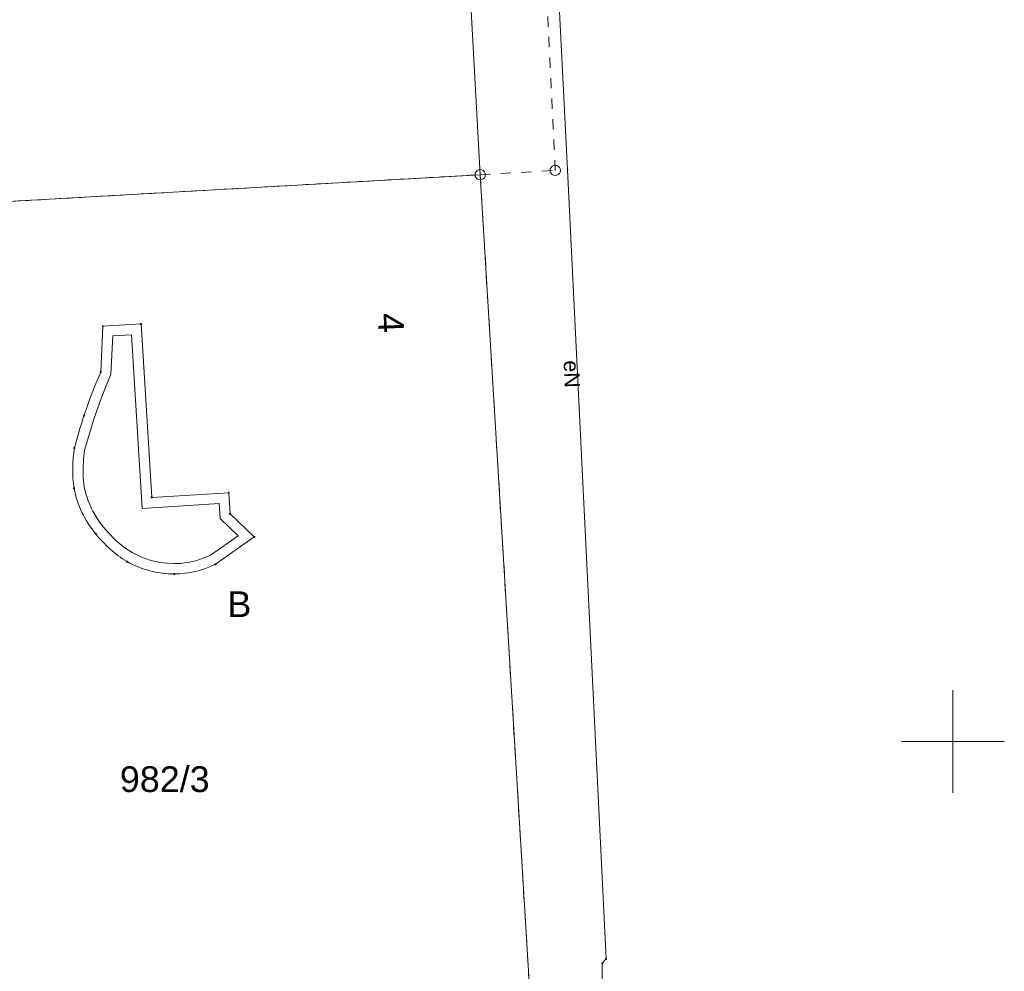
# Model space of a CAD drawing. Header units: millimetres. Extents: x 6421400 to 6424255, y 5791334 to 5793836.
# Tile 87 of 101: x 6422955 to 6423002, y 5792789 to 5792835. Entities that reach past the tile are written whole.
import ezdxf
from ezdxf.enums import TextEntityAlignment as Align

# ---------------------------------------------------------------- set-up
doc = ezdxf.new("R2010")
doc.units = ezdxf.units.MM
doc.linetypes.add('PRZER1-1', pattern=[1, 0.5, -0.5])
doc.layers.get('0').update_dxf_attribs({"color": 252})
for name, color, linetype, lineweight in [('GEPADR_O', 252, 'Continuous', 18), ('GEPPGD', 252, 'Continuous', 18), ('GESBTO', 252, 'Continuous', 13), ('GESDZI', 252, 'Continuous', 18), ('GESDZI_O', 252, 'Continuous', 18), ('GESUZY', 252, 'Continuous', 18), ('GESUZY_O', 252, 'Continuous', 18), ('GSPPRB', 252, 'Continuous', 18), ('GULENN', 252, 'Continuous', 18), ('GULENN_O', 252, 'Continuous', 18), ('Ramka sekcyjna', 252, 'Continuous', 18)]:
    doc.layers.add(name, color=color, linetype=linetype, lineweight=lineweight)
doc.layers.add('xref', color=252, linetype='Continuous')
doc.styles.add('Arial', font='arial.ttf')

# ---------------------------------------------------------------- blocks, each defined once
blk = doc.blocks.new('GSPPRB0')
at = {"color": 0, "lineweight": 18}
blk.add_lwpolyline([(-0.007955, 0.0225), (0.007955, 0.0225), (0.0225, 0.007955), (0.0225, -0.007955), (0.007955, -0.0225), (-0.007955, -0.0225), (-0.0225, -0.007955), (-0.0225, 0.007955)], close=True, dxfattribs=at)
blk = doc.blocks.new('GEPPGD1_1')
at = {"color": 0}
blk.add_lwpolyline([(0.25, 0), (0.237764, -0.077254), (0.202254, -0.146946), (0.146946, -0.202254), (0.077254, -0.237764), (0, -0.25), (-0.077254, -0.237764), (-0.146946, -0.202254), (-0.202254, -0.146946), (-0.237764, -0.077254), (-0.25, 0), (-0.237764, 0.077254), (-0.202254, 0.146946), (-0.146946, 0.202254), (-0.077254, 0.237764), (0, 0.25), (0.077254, 0.237764), (0.146946, 0.202254), (0.202254, 0.146946), (0.237764, 0.077254)], close=True, dxfattribs=at)
blk = doc.blocks.new('G$CC51CC4AD')
at = {"layer": 'GESBTO', "linetype": 'Continuous', "lineweight": 18, "elevation": 10.26}
for points in [[(6422960.5, 5792820.31), (6422961.02, 5792811.87), (6422964.77, 5792812.1), (6422964.83, 5792811.07), (6422966.01, 5792809.95), (6422964.12, 5792808.62, -0.112956), (6422962.12, 5792808.15, -0.127504), (6422959.82, 5792808.75, -0.091163), (6422958.29, 5792810.11, -0.126827), (6422957.24, 5792812.31, -0.075944), (6422957.26, 5792814.28, -0.040393), (6422958.54, 5792817.97), (6422958.64, 5792820.2)], [(6422960.032, 5792819.781), (6422960.552, 5792811.34), (6422964.3, 5792811.57), (6422964.342, 5792810.843), (6422965.223, 5792810.008), (6422963.872, 5792809.057, -0.093034), (6422962.425, 5792808.664), (6422962.12, 5792808.65), (6422961.763, 5792808.666, -0.084749), (6422960.384, 5792809.026), (6422960.071, 5792809.184), (6422959.766, 5792809.384, -0.054601), (6422958.926, 5792810.13), (6422958.68, 5792810.423), (6422958.449, 5792810.724, -0.084301), (6422957.817, 5792812.048), (6422957.734, 5792812.394), (6422957.688, 5792812.834), (6422957.676, 5792813.291), (6422957.697, 5792813.747), (6422957.751, 5792814.178), (6422958.196, 5792815.685), (6422958.572, 5792816.735), (6422959.036, 5792817.86), (6422959.119, 5792819.727)]]:
    blk.add_lwpolyline(points, format="xyb", close=True, dxfattribs=at)
at = {"layer": 'GESDZI', "linetype": 'Continuous', "lineweight": 18, "elevation": 10.3}
for points in [[(6422977, 5792827.57), (6422951.13, 5792826.1), (6422948.39, 5792876.44), (6422974.78, 5792868.1)], [(6422979.445, 5792787.217), (6422953.285, 5792785.796), (6422951.13, 5792826.1), (6422977, 5792827.57)]]:
    blk.add_lwpolyline(points, close=True, dxfattribs=at)
at = {"layer": 'GESUZY', "linetype": 'PRZER1-1', "lineweight": 18, "elevation": 10.18}
for points in [[(6422977, 5792827.57), (6422980.65, 5792827.78), (6422978.76, 5792866.84), (6422974.78, 5792868.1), (6422948.39, 5792876.44), (6422945.401, 5792877.874), (6422937.091, 5792875.234), (6422930.631, 5792869.354), (6422927.242, 5792861.314), (6422926.026, 5792854.951), (6422925.912, 5792854.35), (6422949.522, 5792855.65), (6422950.294, 5792841.455), (6422951.13, 5792826.1)], [(6422953.285, 5792785.796), (6422979.445, 5792787.217), (6422977, 5792827.57), (6422951.13, 5792826.1)]]:
    blk.add_lwpolyline(points, close=True, dxfattribs=at)
at = {"layer": 'GULENN', "linetype": 'Continuous', "lineweight": 18, "elevation": 10.18}
blk.add_lwpolyline([(6422982.915, 5792787.602), (6422982.937, 5792789.21), (6422983.127, 5792789.42), (6422981.249, 5792827.809), (6422978.979, 5792872.694), (6422978.444, 5792873.409), (6422973.301, 5792878.85), (6422967.824, 5792878.507), (6422948.696, 5792878.548), (6422945.397, 5792878.578), (6422936.516, 5792875.658), (6422930.227, 5792869.798), (6422927.812, 5792864.564), (6422927.931, 5792864.494), (6422928.374, 5792864.308)], dxfattribs=at)
at = {"layer": 'Ramka sekcyjna', "linetype": 'Continuous', "lineweight": 18, "elevation": 100, "flags": 128}
for points in [[(6423000, 5792797.5), (6423000, 5792802.5)], [(6423002.5, 5792800), (6422997.5, 5792800)]]:
    blk.add_lwpolyline(points, dxfattribs=at)
at = {"layer": 'GEPPGD', "linetype": 'Continuous', "lineweight": 18, "rotation": 90}
for p in [(6422977, 5792827.57, 10.32), (6422980.65, 5792827.78, 10.32)]:
    blk.add_blockref('GEPPGD1_1', p, dxfattribs=at)
at = {"layer": 'GSPPRB', "linetype": 'Continuous', "lineweight": 18, "rotation": 90}
for p in [(6422981.249, 5792827.809, 10.28), (6422958.64, 5792820.2, 10.28), (6422960.5, 5792820.31, 10.28), (6422958.54, 5792817.97, 10.28), (6422957.72, 5792815.84, 10.28), (6422957.26, 5792814.28, 10.28), (6422957.24, 5792812.31, 10.28), (6422961.02, 5792811.87, 10.28), (6422964.77, 5792812.1, 10.28), (6422964.83, 5792811.07, 10.28), (6422958.29, 5792810.11, 10.28), (6422966.01, 5792809.95, 10.28), (6422959.82, 5792808.75, 10.28), (6422964.12, 5792808.62, 10.28), (6422962.12, 5792808.15, 10.28), (6422983.127, 5792789.42, 10.28), (6422982.937, 5792789.21, 10.28)]:
    blk.add_blockref('GSPPRB0', p, dxfattribs=at)
at = {"layer": 'GEPADR_O', "linetype": 'Continuous', "lineweight": 0, "style": 'Arial'}
blk.add_text('4', height=1.25, rotation=272.4455, dxfattribs=at).set_placement((6422972.016, 5792820.821, 10.8))
at = {"layer": 'GESDZI_O', "linetype": 'Continuous', "lineweight": 0, "style": 'Arial'}
blk.add_text('982/3', height=1.25, rotation=360, dxfattribs=at).set_placement((6422961.653, 5792797.54, 10.8), align=Align.CENTER)
at = {"layer": 'GESUZY_O', "linetype": 'Continuous', "lineweight": 0, "style": 'Arial'}
blk.add_text('B', height=1.25, rotation=360, dxfattribs=at).set_placement((6422965.287, 5792806.051, 10.8), align=Align.CENTER)
at = {"layer": 'GULENN_O', "linetype": 'Continuous', "lineweight": 0, "style": 'Arial'}
blk.add_text('eN', height=0.75, rotation=272.3547, dxfattribs=at).set_placement((6422981.085, 5792817.859, 10.8), align=Align.CENTER)

msp = doc.modelspace()

# ---------------------------------------------------------------- block references
at = {"layer": 'xref'}
msp.add_blockref('G$CC51CC4AD', (0, 0), dxfattribs=at)

doc.saveas('drawing.dxf')
